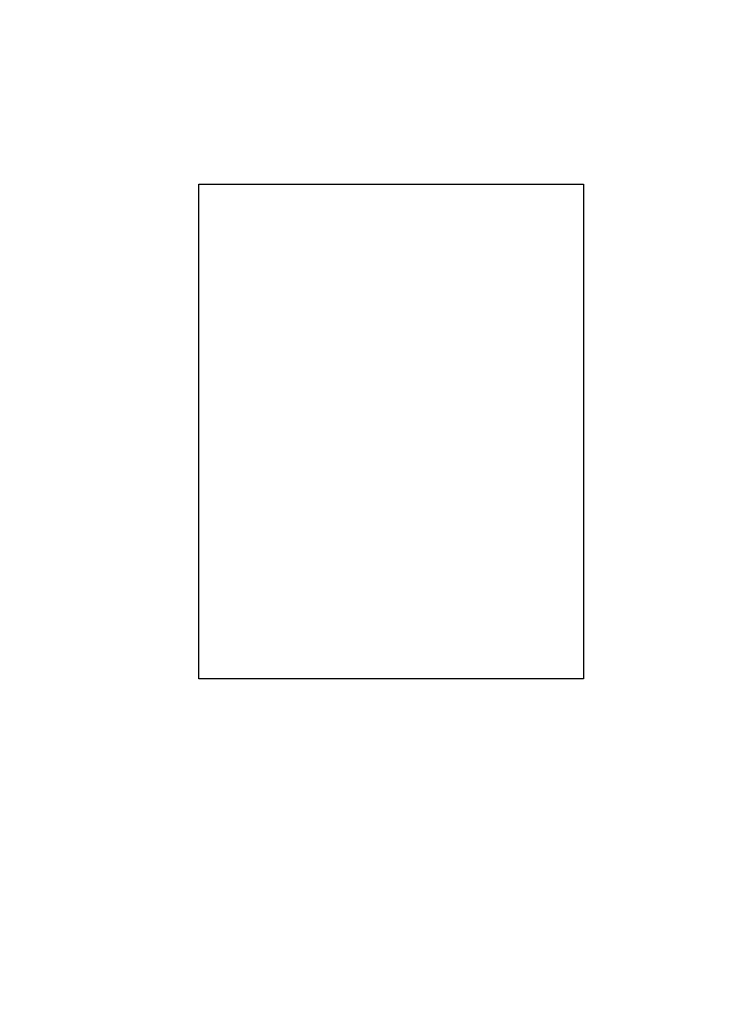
# Model space of a CAD drawing. Header units: millimetres. Extents: x 0 to 210, y 0 to 297.
import ezdxf

# ---------------------------------------------------------------- set-up
doc = ezdxf.new("R2010")
doc.units = ezdxf.units.MM
doc.layers.add('Системный слой', color=7, linetype='Continuous')
picture_1 = doc.add_image_def('image1.png', size_in_pixel=(1298, 1670))

msp = doc.modelspace()

# ---------------------------------------------------------------- pictures from other files: only their frames are drawn
at = {"layer": 'Системный слой'}
image = msp.add_image(picture_1, insert=(54.03, 98.22), size_in_units=(115.91, 149.13), dxfattribs=at)
image.dxf.flags = 15

doc.saveas('drawing.dxf')
